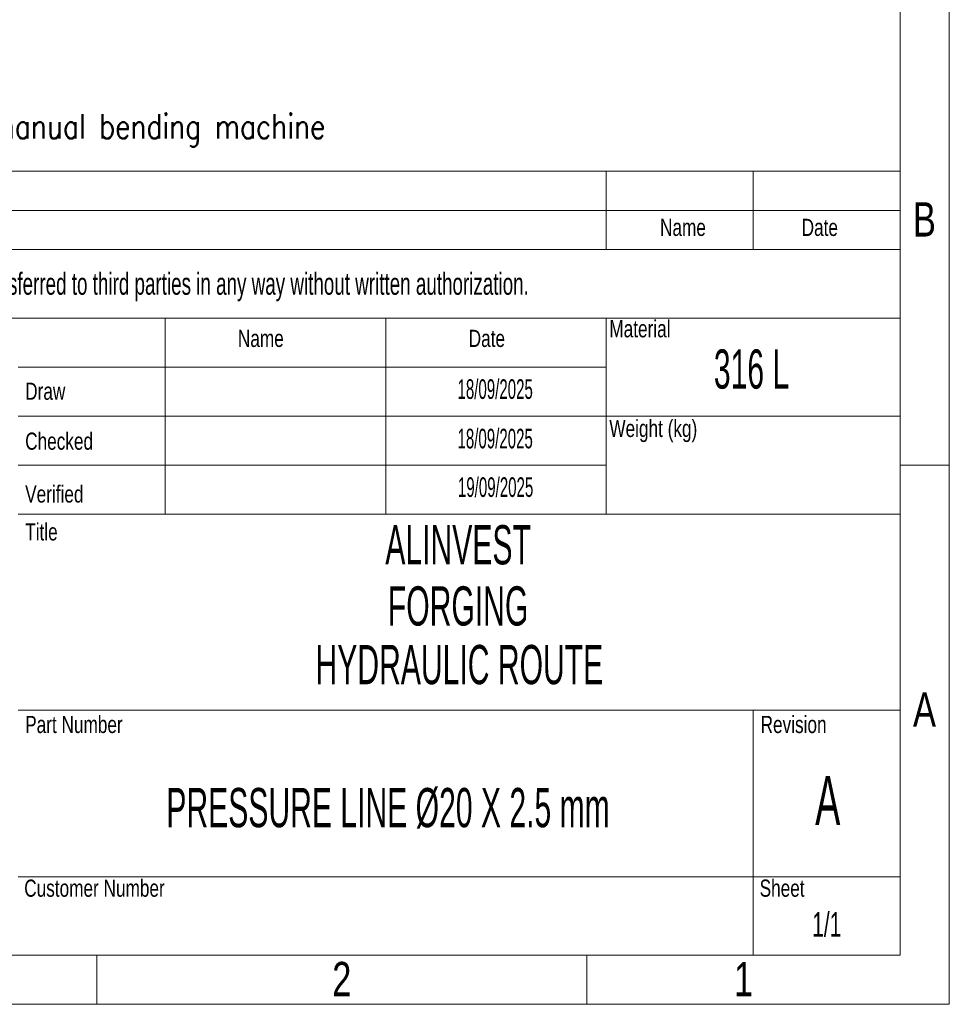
# Model space of a CAD drawing. Header units: millimetres. Extents: x 0 to 1392, y 0 to 716.
# Tile 12 of 29: x 496 to 594, y 0 to 104. Entities that reach past the tile are written whole.
import ezdxf

# ---------------------------------------------------------------- set-up
doc = ezdxf.new("R2010")
doc.units = ezdxf.units.MM
doc.header["$LTSCALE"] = 0.25
doc.layers.add('SLD-0', color=179, linetype='Continuous')
doc.styles.add('AdskIsoMetric', font='romans.shx', dxfattribs={"width": 0.8, "height": 2.5})
doc.styles.add('SLDTEXTSTYLE1', font='TXT', dxfattribs={"width": 0.574367})
doc.styles.add('SLDTEXTSTYLE2', font='TXT', dxfattribs={"width": 0.638186})
doc.styles.add('SLDTEXTSTYLE3', font='TXT', dxfattribs={"width": 0.75})

# ---------------------------------------------------------------- blocks, each defined once
blk = doc.blocks.new('cajetin')
at = {"color": 7, "linetype": 'Continuous', "lineweight": 18}
for p, q in [((861, 615), (861, 0)), ((853.5, 607.5), (853.5, 7.5)), ((853.5, 82.5), (861, 82.5)), ((853.5, 7.5), (7.5, 7.5)), ((730.5, 7.5), (730.5, 0)), ((805.5, 7.5), (805.5, 0)), ((861, 0), (0, 0))]:
    blk.add_line(p, q, dxfattribs=at)
at = {"color": 7, "linetype": 'Continuous', "lineweight": 0, "char_height": 5.25, "attachment_point": 2, "style": 'SLDTEXTSTYLE3'}
for s, insert in [('B', (857.19, 122.74)), ('A', (857.2, 47.74)), ('2', (768.01, 6.49)), ('1', (829.51, 6.49))]:
    blk.add_mtext(s, dxfattribs=dict(at, insert=insert))

msp = doc.modelspace()

# ---------------------------------------------------------------- linework, layer by layer
at = {"color": 7, "linetype": 'Continuous', "lineweight": 18}
for p, q in [((402.554, 87.962), (588.826, 87.962)), ((557.78, 87.962), (557.78, 79.683)), ((573.303, 87.962), (573.303, 79.683)), ((588.826, 87.962), (588.826, 5.174)), ((402.554, 83.822), (588.826, 83.822)), ((402.554, 79.683), (588.826, 79.683)), ((402.554, 72.439), (588.826, 72.439)), ((511.213, 72.439), (511.213, 51.742)), ((534.497, 72.439), (534.497, 51.742)), ((557.78, 72.439), (557.78, 67.265)), ((557.78, 67.265), (495.69, 67.265)), ((557.78, 67.265), (557.78, 62.091)), ((557.78, 62.091), (495.69, 62.091)), ((557.78, 62.091), (557.78, 56.916)), ((557.78, 62.091), (588.826, 62.091)), ((557.78, 56.916), (495.69, 56.916)), ((557.78, 56.916), (557.78, 51.742)), ((495.69, 51.742), (511.213, 51.742)), ((511.213, 51.742), (534.497, 51.742)), ((534.497, 51.742), (557.78, 51.742)), ((557.78, 51.742), (588.826, 51.742)), ((495.69, 31.045), (588.826, 31.045)), ((573.303, 31.045), (573.303, 5.174)), ((495.69, 13.453), (588.826, 13.453)), ((402.554, 5.174), (588.826, 5.174))]:
    msp.add_line(p, q, dxfattribs=at)

# ---------------------------------------------------------------- block references
at = {"xscale": 0.689895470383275, "yscale": 0.689895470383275, "zscale": 0.689895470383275}
msp.add_blockref('cajetin', (0, 0), dxfattribs=at)

# ---------------------------------------------------------------- texts
at = {"insert": (406.104, 93.992), "char_height": 2.59725, "attachment_point": 1, "style": 'AdskIsoMetric'}
msp.add_mtext_dynamic_manual_height_columns('**The elbows will be manufactured from bent pipes using a manual bending machine', width=4135.89111, gutter_width=12.986, heights=[0], dxfattribs=at)
at = {"color": 7, "linetype": 'Continuous', "lineweight": 0}
for s, insert, char_height, attachment_point, style in [('Name', (565.875, 82.929), 1.811, 2, 'SLDTEXTSTYLE3'), ('Date', (580.326, 82.929), 1.811, 2, 'SLDTEXTSTYLE3'), ('Material', (558.101, 72.228), 1.811, 1, 'SLDTEXTSTYLE3'), ('Name', (518.875, 71.209), 1.811, 1, 'SLDTEXTSTYLE3'), ('Date', (543.248, 71.209), 1.811, 1, 'SLDTEXTSTYLE3'), ('316 L', (573.114, 69.139), 4.1394, 2, 'SLDTEXTSTYLE1'), ('Draw', (496.414, 65.634), 1.811, 1, 'SLDTEXTSTYLE3'), ('Weight (kg)', (558.101, 61.701), 1.81098, 1, 'SLDTEXTSTYLE3'), ('Checked', (496.414, 60.36), 1.811, 1, 'SLDTEXTSTYLE3'), ('Verified', (496.414, 54.78), 1.811, 1, 'SLDTEXTSTYLE3'), ('Title', (496.414, 50.784), 1.811, 1, 'SLDTEXTSTYLE3'), ('ALINVEST', (542.13, 50.585), 4.1394, 2, 'SLDTEXTSTYLE1'), ('FORGING ', (542.13, 44.126), 4.1394, 2, 'SLDTEXTSTYLE1'), ('Part Number', (496.414, 30.45), 1.81098, 1, 'SLDTEXTSTYLE3'), ('Revision', (574.073, 30.45), 1.811, 1, 'SLDTEXTSTYLE3'), ('Customer Number', (496.313, 13.167), 1.81098, 1, 'SLDTEXTSTYLE3'), ('Sheet', (573.972, 13.167), 1.811, 1, 'SLDTEXTSTYLE3')]:
    msp.add_mtext(s, dxfattribs=dict(at, insert=insert, char_height=char_height, attachment_point=attachment_point, style=style))
at = {"layer": 'SLD-0', "color": 7, "attachment_point": 2}
for s, insert, char_height, style in [('This drawing is property of INSERTEC. Must not be copier or transferred to third parties in any way without written authorization.', (493.275, 77.241), 2.328397, 'SLDTEXTSTYLE2'), ('18/09/2025', (546.044, 65.984), 2.0697, 'SLDTEXTSTYLE1'), ('18/09/2025', (546.043, 60.763), 2.0697, 'SLDTEXTSTYLE1'), ('19/09/2025', (546.09, 55.636), 2.0697, 'SLDTEXTSTYLE1'), ('HYDRAULIC ROUTE', (542.264, 37.937), 4.13937, 'SLDTEXTSTYLE1'), ('A', (581.163, 24.117), 5.174, 'SLDTEXTSTYLE1'), ('1/1', (581.059, 9.73), 2.5871, 'SLDTEXTSTYLE2')]:
    msp.add_mtext(s, dxfattribs=dict(at, insert=insert, char_height=char_height, style=style))
at = {"layer": 'SLD-0', "color": 7, "insert": (534.732, 22.838), "char_height": 4.13937, "width": 92.01308, "attachment_point": 2, "style": 'SLDTEXTSTYLE1'}
msp.add_mtext('PRESSURE LINE Ø20 X 2.5 mm', dxfattribs=at)

doc.saveas('drawing.dxf')
